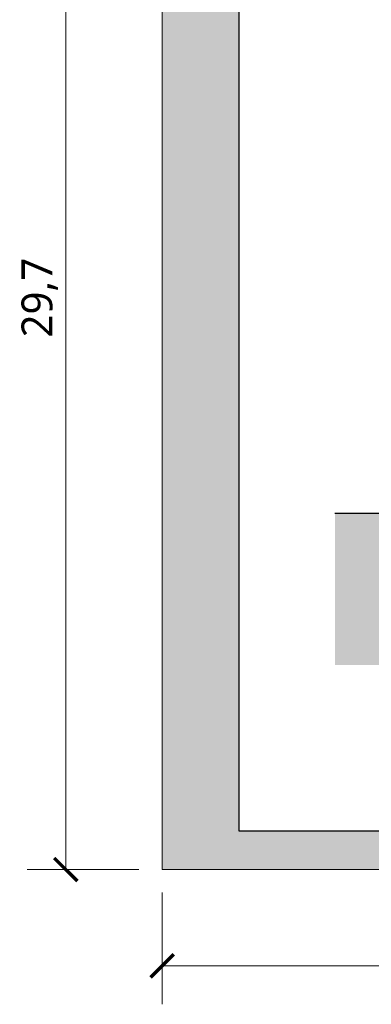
# Model space of a CAD drawing. Header units: millimetres. Extents: x -221 to 149158, y -114258 to 0.
# Tile 87 of 219: x 81361 to 82273, y -47016 to -44459. Entities that reach past the tile are written whole.
import ezdxf

# ---------------------------------------------------------------- set-up
doc = ezdxf.new("R2010")
doc.units = ezdxf.units.MM
doc.layers.get('0').update_dxf_attribs({"lineweight": 0})
doc.layers.add('A-opisram.ART', color=250, linetype='Continuous', lineweight=0)
doc.layers.add('ściana pro..KF', color=222, linetype='Continuous', lineweight=30)
doc.layers.add('A-pomocram.ART', color=254, linetype='Continuous', lineweight=0, plot=False)
doc.layers.add('A-wymram.ART', color=10, linetype='Continuous', lineweight=5, plot=False)
doc.layers.add('A-przekrycieram.ART', color=7, linetype='Continuous', lineweight=0, true_color=0xffffff)
doc.layers.add('szraf', color=7, linetype='Continuous', true_color=0xd9d9d9)
doc.styles.add('ARCH', font='segoeuil.ttf')
doc.dimstyles.new('RAMKA', dxfattribs={"dimscale": 20, "dimtxt": 4, "dimasz": 3, "dimexe": 5, "dimexo": 3, "dimgap": 1, "dimtad": 1, "dimdec": 1, "dimlfac": 0.01, "dimtxsty": 'ARCH', "dimblk": 'ARCHTICK', "dimcen": 0, "dimclrd": 256, "dimclre": 256, "dimclrt": 256, "dimadec": 0, "dimazin": 0, "dimtfac": 1, "dimtdec": 1, "dimtofl": 0, "dimtmove": 1, "dimatfit": 3, "dimfxl": 10, "dimfxlon": 1, "dimlwd": 0, "dimlwe": 0, "dimarcsym": 0})

# ---------------------------------------------------------------- blocks, each defined once
blk = doc.blocks.new('_ArchTick')
at = {"color": 0, "linetype": 'ByBlock', "const_width": 0.15}
blk.add_lwpolyline([(-0.5, -0.5), (0.5, 0.5)], dxfattribs=at)
blk = doc.blocks.new('*D1066')
at = {"layer": 'A-wymram.ART', "linetype": 'Continuous', "lineweight": 0, "transparency": 16777216}
for p, q in [((-60, 2970), (-350, 2970)), ((-250, 2970), (-250, 0)), ((-60, 0), (-350, 0))]:
    blk.add_line(p, q, dxfattribs=at)
at = {"layer": 'Defpoints', "color": 0, "lineweight": 35, "transparency": 16777216}
for p in [(0, 2970), (0, 0), (-250, 0)]:
    blk.add_point(p, dxfattribs=at)
at = {"layer": 'A-wymram.ART', "lineweight": 0, "transparency": 16777216, "xscale": 60, "yscale": 60, "zscale": 60}
for p, rotation in [((-250, 2970), 90), ((-250, 0), 270)]:
    blk.add_blockref('_ArchTick', p, dxfattribs=dict(at, rotation=rotation))
at = {"layer": 'A-wymram.ART', "transparency": 16777216, "insert": (-317.6, 1485), "char_height": 80, "attachment_point": 5, "rotation": 90, "style": 'ARCH'}
blk.add_mtext('29,7', dxfattribs=at)
blk = doc.blocks.new('*D1667')
at = {"layer": 'A-wymram.ART', "linetype": 'Continuous', "lineweight": 0, "transparency": 16777216}
for p, q in [((0, -60), (0, -350)), ((6000, -60), (6000, -350)), ((6000, -250), (0, -250))]:
    blk.add_line(p, q, dxfattribs=at)
at = {"layer": 'Defpoints', "color": 0, "transparency": 16777216}
for p in [(0, 0), (6000, 0), (0, -250)]:
    blk.add_point(p, dxfattribs=at)
at = {"layer": 'A-wymram.ART', "lineweight": 0, "transparency": 16777216, "xscale": 60, "yscale": 60, "zscale": 60, "rotation": 180}
blk.add_blockref('_ArchTick', (0, -250), dxfattribs=at)
at = {"layer": 'A-wymram.ART', "lineweight": 0, "transparency": 16777216, "xscale": 60, "yscale": 60, "zscale": 60}
blk.add_blockref('_ArchTick', (6000, -250), dxfattribs=at)
at = {"layer": 'A-wymram.ART', "transparency": 16777216, "insert": (3000, -188.6), "char_height": 80, "attachment_point": 5, "style": 'ARCH'}
blk.add_mtext('60', dxfattribs=at)
blk = doc.blocks.new('*U1664')
at = {"layer": 'A-przekrycieram.ART'}
h = blk.add_hatch(color=256, dxfattribs=at)
h.dxf.hatch_style = 1
h.paths.add_polyline_path([(0, 2970), (6000, 2970), (6000, 0), (0, 0)])
h.paths.add_polyline_path([(200, 2870), (5900, 2870), (5900, 100), (200, 100)], flags=16)
at = {"layer": 'A-opisram.ART', "lineweight": 30}
blk.add_lwpolyline([(200, 2870), (5900, 2870), (5900, 100), (200, 100)], close=True, dxfattribs=at)
at = {"layer": 'A-pomocram.ART'}
blk.add_lwpolyline([(0, 2970), (6000, 2970), (6000, 0), (0, 0)], close=True, dxfattribs=at)
at = {"layer": 'A-wymram.ART'}
dim = blk.add_linear_dim(base=(-250, 0), p1=(0, 2970), p2=(0, 0), angle=90, dimstyle='RAMKA', dxfattribs=at)
dim.commit()
dim.dimension.update_dxf_attribs({"geometry": '*D1066', "text_midpoint": (-317.59, 1485)})
dim = blk.add_linear_dim(base=(0, -250), p1=(6000, 0), p2=(0, 0), dimstyle='RAMKA', dxfattribs=at)
dim.commit()
dim.dimension.update_dxf_attribs({"geometry": '*D1667', "text_midpoint": (3000, -188.63)})

msp = doc.modelspace()

# ---------------------------------------------------------------- hatches: boundary and pattern name
at = {"layer": 'szraf', "linetype": 'ByBlock'}
h = msp.add_hatch(dxfattribs=at)
h.set_pattern_fill('ANSI38', color=9, scale=5)
h.set_pattern_definition([(45, (-10715.825, -4953.518), (-11.2253202, 11.2253202), []), (135, (-10715.825, -4953.518), (-33.6759605, 11.2253202), [39.6875, -23.8125])])
h.paths.add_polyline_path([(82178.4, -45741.79), (82178.4, -46135.26), (86544.46, -46135.26), (86545.2, -45741.79), (86262.57, -45741.79), (86262.57, -45941.79), (86217.03, -45941.79), (86217.03, -45781.79), (84638.03, -45781.79), (84638.03, -45941.79), (84608.03, -45941.79), (84608.03, -45781.79), (84256.03, -45781.79), (84256.03, -45791.79), (84228.03, -45791.79), (84228.03, -45781.79), (83486.03, -45781.79), (83486.03, -45941.79), (83456.02, -45941.79), (83456.02, -45781.79), (82868.02, -45781.79), (82868.02, -45941.14), (82822.02, -45941.14), (82822.02, -45741.79)])

# ---------------------------------------------------------------- linework, layer by layer
at = {"layer": 'ściana pro..KF'}
msp.add_line((82822.02, -45741.79), (82178.4, -45741.79), dxfattribs=at)

# ---------------------------------------------------------------- block references
msp.add_blockref('*U1664', (81730.08, -46666.02))

doc.saveas('drawing.dxf')
